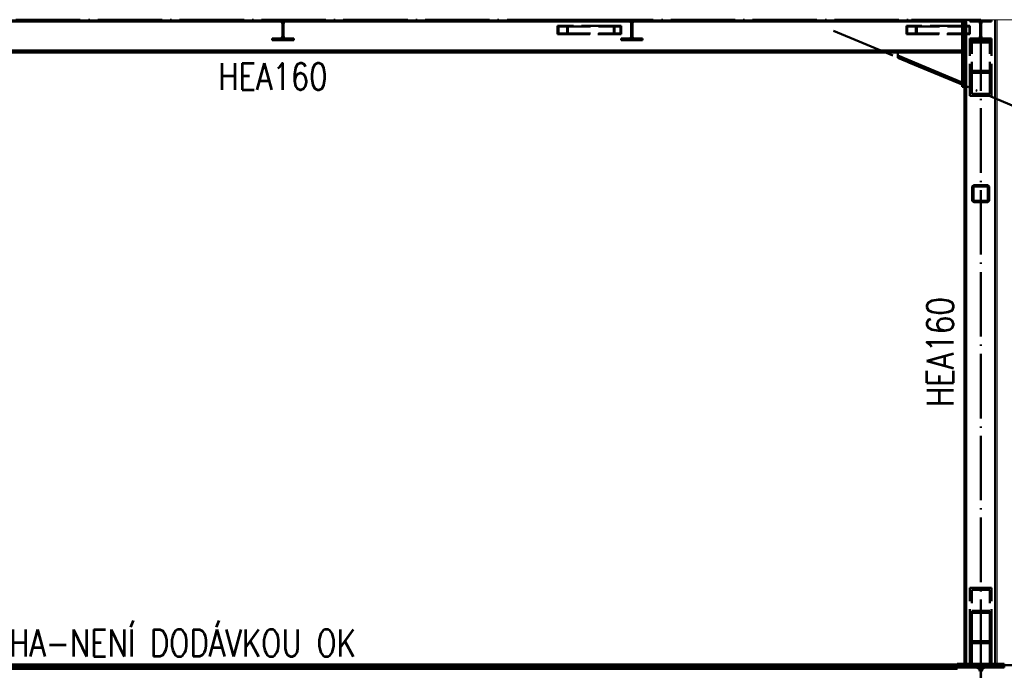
# Paper-space layout 'Layout1' of a CAD drawing. Extents: x -2 to 1033, y -36 to 596.
# Tile 58 of 60: x 653 to 745, y 475 to 535. Entities that reach past the tile are written whole.
import ezdxf

# ---------------------------------------------------------------- set-up
doc = ezdxf.new("R2010")
doc.units = 0
doc.linetypes.add('ACAD_ISO02W100', pattern=[15, 12, -3])
doc.linetypes.add('ACAD_ISO04W100', pattern=[30.5, 24, -3, 0.5, -3])
for name, color, linetype, lineweight in [('SS_LEMOVÁNÍ', 211, 'CONTINUOUS', 50), ('SS_OPLASTENI-PANEL', 9, 'CONTINUOUS', 13), ('SS_PODKLADY', 9, 'CONTINUOUS', 13), ('SS_PODKLADY_KOTY', 251, 'CONTINUOUS', 13), ('SS_POPIS_PROFILU', 13, 'CONTINUOUS', 25), ('SS_PÁSY', 163, 'CONTINUOUS', 50), ('SS_SCHODISTE', 30, 'CONTINUOUS', 50), ('SS_SLOUPY NÁDSTAVBA', 183, 'CONTINUOUS', 50), ('SS_SRAFY', 8, 'CONTINUOUS', 18), ('SS_VAZNICE', 187, 'CONTINUOUS', 50), ('SS_ZTUŽENÍ', 53, 'CONTINUOUS', 50)]:
    doc.layers.add(name, color=color, linetype=linetype, lineweight=lineweight)
doc.styles.add('romans.shx', font='romans.shx', dxfattribs={"height": 5})
pattern_1 = [(45, (585.965193, 458.526215), (-0.04490128, 0.04490128), [])]

psp = doc.layouts.get("Layout1")

# ---------------------------------------------------------------- hatches: boundary and pattern name
at = {"layer": 'SS_SRAFY'}
h = psp.add_hatch(dxfattribs=at)
h.set_pattern_fill('ANSI31', color=5, scale=0.02, style=0)
h.set_pattern_definition(pattern_1)
h.paths.add_polyline_path([(678.9652, 533.2062), (678.9652, 533.3662), (678.2552, 533.3662, -0.4142136), (678.0152, 533.6062), (678.0152, 534.7262, -0.4142136), (678.2552, 534.9662), (678.9652, 534.9662), (678.9652, 535.1262), (676.9652, 535.1262), (676.9652, 534.9662), (677.6752, 534.9662, -0.4142136), (677.9152, 534.7262), (677.9152, 533.6062, -0.4142136), (677.6752, 533.3662), (676.9652, 533.3662), (676.9652, 533.2062)], flags=0)
h = psp.add_hatch(dxfattribs=at)
h.set_pattern_fill('ANSI31', color=5, scale=0.02, style=0)
h.set_pattern_definition(pattern_1)
h.paths.add_polyline_path([(711.4652, 533.2062), (711.4652, 533.3662), (710.7552, 533.3662, -0.4142136), (710.5152, 533.6062), (710.5152, 534.7262, -0.4142136), (710.7552, 534.9662), (711.4652, 534.9662), (711.4652, 535.1262), (709.4652, 535.1262), (709.4652, 534.9662), (710.1752, 534.9662, -0.4142136), (710.4152, 534.7262), (710.4152, 533.6062, -0.4142136), (710.1752, 533.3662), (709.4652, 533.3662), (709.4652, 533.2062)], flags=0)
h = psp.add_hatch(dxfattribs=at)
h.set_pattern_fill('ANSI31', color=5, scale=0.02, style=0)
h.set_pattern_definition(pattern_1)
h.paths.add_polyline_path([(742.6752, 533.3662), (741.9652, 533.3662), (741.9652, 533.2062), (743.9652, 533.2062), (743.9652, 533.3662), (743.2552, 533.3662, -0.4142136), (743.0152, 533.6062), (743.0152, 534.7262, -0.4142136), (743.2552, 534.9662), (743.9652, 534.9662), (743.9652, 535.1262), (741.9652, 535.1262), (741.9652, 534.9662), (742.6752, 534.9662, -0.4142136), (742.9152, 534.7262), (742.9152, 533.6062, -0.4142136)], flags=0)
h = psp.add_hatch(dxfattribs=at)
h.set_pattern_fill('ANSI31', color=5, scale=0.02, style=0)
h.set_pattern_definition(pattern_1)
h.paths.add_polyline_path([(742.4052, 519.7262, 0.4142136), (742.1652, 519.4862), (742.1652, 518.3662, 0.4142136), (742.4052, 518.1262), (743.5252, 518.1262, 0.4142136), (743.7652, 518.3662), (743.7652, 519.4862, 0.4142136), (743.5252, 519.7262)], flags=0)
h.paths.add_polyline_path([(742.4052, 519.6062), (743.5252, 519.6062, -0.4142136), (743.6452, 519.4862), (743.6452, 518.3662, -0.4142136), (743.5252, 518.2462), (742.4052, 518.2462, -0.4142136), (742.2852, 518.3662), (742.2852, 519.4862, -0.4142136)], flags=0)
h = psp.add_hatch(dxfattribs=at)
h.set_pattern_fill('ANSI31', color=5, scale=0.02, style=0)
h.set_pattern_definition(pattern_1)
h.paths.add_polyline_path([(740.7652, 475.1262), (615.1652, 475.1262), (615.1652, 474.6262), (740.7652, 474.6262)], flags=0)
h = psp.add_hatch(dxfattribs=at)
h.set_pattern_fill('ANSI31', color=5, scale=0.02, style=0)
h.set_pattern_definition(pattern_1)
h.paths.add_polyline_path([(745.1652, 470.7262), (745.1652, 471.0462), (743.4202, 471.0462, -0.4142136), (743.0602, 471.4062), (743.0602, 474.4462, -0.4142136), (743.4202, 474.8062), (745.1652, 474.8062), (745.1652, 475.1262), (740.7652, 475.1262), (740.7652, 474.8062), (742.5102, 474.8062, -0.4142136), (742.8702, 474.4462), (742.8702, 471.4062, -0.4142136), (742.5102, 471.0462), (740.7652, 471.0462), (740.7652, 470.7262)], flags=0)

# ---------------------------------------------------------------- linework, layer by layer
at = {"layer": 'SS_LEMOVÁNÍ', "color": 1, "linetype": 'Continuous', "ltscale": 0.25}
for p, q in [((742.1652, 519.4862), (742.1652, 518.3662)), ((742.2852, 518.3662), (742.2852, 519.4862)), ((743.5252, 519.7262), (742.4052, 519.7262)), ((742.4052, 519.6062), (743.5252, 519.6062)), ((743.6452, 518.3662), (743.6452, 519.4862)), ((743.7652, 518.3662), (743.7652, 519.4862)), ((743.5252, 518.2462), (742.4052, 518.2462)), ((742.4052, 518.1262), (743.5252, 518.1262))]:
    psp.add_line(p, q, dxfattribs=at)
at = {"layer": 'SS_LEMOVÁNÍ', "color": 7, "linetype": 'ACAD_ISO04W100', "ltscale": 0.25}
psp.add_line((742.9652, 518.9262), (742.9652, 518.9262), dxfattribs=at)
at = {"layer": 'SS_LEMOVÁNÍ', "color": 1, "linetype": 'Continuous', "ltscale": 0.25}
for centre, start, end in [((742.4052, 519.4862), 90, 180), ((743.5252, 519.4862), 0, 90), ((742.4052, 518.3662), 180, 270), ((743.5252, 518.3662), 270, 0)]:
    psp.add_arc(centre, 0.24, start, end, dxfattribs=at)
at = {"layer": 'SS_LEMOVÁNÍ', "color": 1, "linetype": 'Continuous', "ltscale": 0.25, "extrusion": (-6.12323e-17, 0, -1)}
for centre, start, end in [((-742.4052, 519.4862), 0, 90), ((-743.5252, 519.4862), 90, 180), ((-742.4052, 518.3662), 270, 0), ((-743.5252, 518.3662), 180, 270)]:
    psp.add_arc(centre, 0.12, start, end, dxfattribs=at)
at = {"layer": 'SS_OPLASTENI-PANEL', "ltscale": 0.25}
psp.add_line((746.4852, 535.1262), (609.4452, 535.1262), dxfattribs=at)
at = {"layer": 'SS_OPLASTENI-PANEL', "color": 9, "linetype": 'Continuous', "ltscale": 0.25}
psp.add_line((744.4852, 535.1262), (744.4852, 475.1262), dxfattribs=at)
at = {"layer": 'SS_PODKLADY', "color": 9, "linetype": 'Continuous', "ltscale": 0.25}
for p, q in [((740.7652, 475.1262), (615.1652, 475.1262)), ((615.1652, 474.6262), (740.7652, 474.6262)), ((740.7652, 474.6262), (740.7652, 475.1262))]:
    psp.add_line(p, q, dxfattribs=at)
at = {"layer": 'SS_PÁSY', "color": 1, "linetype": 'Continuous', "ltscale": 0.25}
for p, q in [((745.1652, 475.1262), (740.7652, 475.1262)), ((740.7652, 474.8062), (742.5102, 474.8062)), ((743.4202, 474.8062), (745.1652, 474.8062)), ((745.1652, 475.1262), (745.1652, 474.8062))]:
    psp.add_line(p, q, dxfattribs=at)
at = {"layer": 'SS_PÁSY', "color": 1, "linetype": 'Continuous', "ltscale": 0.25, "extrusion": (-6.69795e-13, -1.61688e-12, -1)}
psp.add_arc((-742.5102, 474.4462, 0), 0.36, 90, 180, dxfattribs=at)
at = {"layer": 'SS_PÁSY', "color": 1, "linetype": 'Continuous', "ltscale": 0.25, "extrusion": (1.61682e-12, -6.69733e-13, -1)}
psp.add_arc((-743.4202, 474.4462), 0.36, 0, 90, dxfattribs=at)
at = {"layer": 'SS_SCHODISTE', "color": 7, "linetype": 'ACAD_ISO04W100', "ltscale": 0.25}
psp.add_line((742.9652, 475.0262), (759.9652, 475.0262), dxfattribs=at)
at = {"layer": 'SS_SLOUPY NÁDSTAVBA', "color": 7, "linetype": 'ACAD_ISO04W100', "ltscale": 0.25}
for p, q in [((742.9652, 535.1262), (612.9652, 535.1262)), ((742.9652, 475.1262), (742.9652, 535.1262)), ((729.245, 534.0862), (747.245, 526.5862))]:
    psp.add_line(p, q, dxfattribs=at)
at = {"layer": 'SS_SLOUPY NÁDSTAVBA', "color": 1, "linetype": 'Continuous', "ltscale": 0.25}
for p, q in [((645.7069, 534.9462), (677.7235, 534.9462)), ((678.2069, 534.9462), (710.2235, 534.9462)), ((710.7069, 534.9462), (741.2448, 534.9462)), ((741.2448, 532.0862), (741.2448, 535.1262)), ((741.445, 535.0262), (741.245, 535.0262)), ((741.245, 535.0262), (741.245, 529.2812)), ((741.445, 528.8862), (741.445, 535.0262)), ((741.4452, 535.1262), (741.4452, 475.1262)), ((741.6252, 475.1262), (741.6252, 535.1262)), ((744.3052, 535.1262), (744.3052, 475.1262)), ((741.2448, 532.2662), (614.6856, 532.2662)), ((614.6856, 532.0862), (741.2448, 532.0862)), ((735.245, 532.0862), (735.245, 531.5862)), ((741.2448, 532.0862), (741.245, 532.0862)), ((741.245, 529.2812), (735.245, 531.7812)), ((735.245, 531.5862), (741.245, 529.0862)), ((741.245, 529.2812), (741.245, 529.0862)), ((741.245, 529.0862), (741.245, 528.8862)), ((741.245, 528.8862), (741.445, 528.8862))]:
    psp.add_line(p, q, dxfattribs=at)
at = {"layer": 'SS_SLOUPY NÁDSTAVBA', "color": 3, "linetype": 'ACAD_ISO02W100', "ltscale": 0.25}
for p, q in [((677.7235, 534.9462), (678.2069, 534.9462)), ((710.2235, 534.9462), (710.7069, 534.9462))]:
    psp.add_line(p, q, dxfattribs=at)
at = {"layer": 'SS_VAZNICE', "color": 1, "linetype": 'Continuous', "ltscale": 0.25}
for p, q in [((676.9652, 535.1262), (676.9652, 534.9662)), ((676.9652, 534.9662), (677.6752, 534.9662)), ((678.2552, 534.9662), (678.9652, 534.9662)), ((678.9652, 534.9662), (678.9652, 535.1262)), ((709.4652, 534.9662), (709.4652, 535.1262)), ((709.4652, 534.9662), (710.1752, 534.9662)), ((710.7552, 534.9662), (711.4652, 534.9662)), ((711.4652, 534.9662), (711.4652, 535.1262)), ((741.9652, 534.9662), (741.9652, 535.1262)), ((741.9652, 534.9662), (742.6752, 534.9662)), ((743.2552, 534.9662), (743.9652, 534.9662)), ((743.9652, 534.9662), (743.9652, 535.1262)), ((677.9152, 534.7262), (677.9152, 533.6062)), ((678.0152, 533.6062), (678.0152, 534.7262)), ((710.4152, 534.7262), (710.4152, 533.6062)), ((710.5152, 533.6062), (710.5152, 534.7262)), ((742.9152, 534.7262), (742.9152, 533.6062)), ((743.0152, 533.6062), (743.0152, 534.7262)), ((677.6752, 533.3662), (676.9652, 533.3662)), ((676.9652, 533.3662), (676.9652, 533.2062)), ((676.9652, 533.2062), (678.9652, 533.2062)), ((678.9652, 533.3662), (678.2552, 533.3662)), ((678.9652, 533.2062), (678.9652, 533.3662)), ((710.1752, 533.3662), (709.4652, 533.3662)), ((709.4652, 533.2062), (709.4652, 533.3662)), ((709.4652, 533.2062), (711.4652, 533.2062)), ((711.4652, 533.3662), (710.7552, 533.3662)), ((711.4652, 533.2062), (711.4652, 533.3662)), ((742.6752, 533.3662), (741.9652, 533.3662)), ((741.9652, 533.2062), (741.9652, 533.3662)), ((741.9652, 533.2062), (743.9652, 533.2062)), ((743.9652, 533.3662), (743.2552, 533.3662)), ((743.9652, 533.2062), (743.9652, 533.3662))]:
    psp.add_line(p, q, dxfattribs=at)
at = {"layer": 'SS_VAZNICE', "color": 7, "linetype": 'ACAD_ISO04W100', "ltscale": 0.25}
for p, q in [((677.9652, 535.1262), (677.9652, 535.1262)), ((677.9652, 535.1262), (677.9652, 535.1262)), ((710.4652, 535.1262), (710.4652, 535.1262)), ((710.4652, 535.1262), (710.4652, 535.1262)), ((742.9652, 535.1262), (742.9652, 535.1262)), ((742.9652, 535.1262), (742.9652, 535.1262))]:
    psp.add_line(p, q, dxfattribs=at)
at = {"layer": 'SS_VAZNICE', "color": 1, "linetype": 'Continuous', "ltscale": 0.25, "extrusion": (3.01374e-12, 7.27596e-12, -1)}
for centre in [(-677.6752, 534.7262, 0), (-710.1752, 534.7262, 0)]:
    psp.add_arc(centre, 0.24, 90, 180, dxfattribs=at)
at = {"layer": 'SS_VAZNICE', "color": 1, "linetype": 'Continuous', "ltscale": 0.25, "extrusion": (-7.27602e-12, 3.0138e-12, -1)}
for centre in [(-678.2552, 534.7262, 0), (-710.7552, 534.7262, 0)]:
    psp.add_arc(centre, 0.24, 0, 90, dxfattribs=at)
at = {"layer": 'SS_VAZNICE', "color": 1, "linetype": 'Continuous', "ltscale": 0.25, "extrusion": (1.00454e-12, 2.42532e-12, -1)}
psp.add_arc((-742.6752, 534.7262, 0), 0.24, 90, 180, dxfattribs=at)
at = {"layer": 'SS_VAZNICE', "color": 1, "linetype": 'Continuous', "ltscale": 0.25, "extrusion": (-2.42538e-12, 1.0046e-12, -1)}
psp.add_arc((-743.2552, 534.7262, 0), 0.24, 0, 90, dxfattribs=at)
at = {"layer": 'SS_VAZNICE', "color": 1, "linetype": 'Continuous', "ltscale": 0.25, "extrusion": (3.01374e-12, -7.27596e-12, -1)}
for centre in [(-677.6752, 533.6062, 0), (-710.1752, 533.6062, 0)]:
    psp.add_arc(centre, 0.24, 180, 270, dxfattribs=at)
at = {"layer": 'SS_VAZNICE', "color": 1, "linetype": 'Continuous', "ltscale": 0.25, "extrusion": (-7.27602e-12, -3.0138e-12, -1)}
for centre in [(-678.2552, 533.6062, 0), (-710.7552, 533.6062, 0)]:
    psp.add_arc(centre, 0.24, 270, 360, dxfattribs=at)
at = {"layer": 'SS_VAZNICE', "color": 1, "linetype": 'Continuous', "ltscale": 0.25, "extrusion": (1.00454e-12, -2.42532e-12, -1)}
psp.add_arc((-742.6752, 533.6062), 0.24, 180, 270, dxfattribs=at)
at = {"layer": 'SS_VAZNICE', "color": 1, "linetype": 'Continuous', "ltscale": 0.25, "extrusion": (-2.42538e-12, -1.0046e-12, -1)}
psp.add_arc((-743.2552, 533.6062, 0), 0.24, 270, 0, dxfattribs=at)
at = {"layer": 'SS_ZTUŽENÍ', "color": 7, "linetype": 'ACAD_ISO04W100', "ltscale": 0.25}
for p, q in [((704.0295, 535.1262), (710.4652, 535.1262)), ((736.5295, 535.1262), (742.9652, 535.1262)), ((742.9652, 529.1856), (742.9652, 535.1262)), ((742.9652, 481.0668), (742.9652, 475.1262))]:
    psp.add_line(p, q, dxfattribs=at)
at = {"layer": 'SS_ZTUŽENÍ', "color": 3, "linetype": 'ACAD_ISO02W100', "ltscale": 0.25}
for p, q in [((708.7925, 534.5662), (703.5539, 534.5662)), ((703.5539, 534.5662), (703.5539, 533.7662)), ((703.6252, 534.5062), (708.8429, 534.5062)), ((703.6252, 534.5062), (703.6252, 533.8262)), ((704.4339, 534.5062), (704.4339, 533.8262)), ((704.5052, 534.5662), (704.5052, 533.7662)), ((709.4652, 534.5662), (708.7925, 534.5662)), ((708.7925, 533.7662), (708.7925, 534.5662)), ((708.8429, 534.5062), (709.4147, 534.5062)), ((708.8429, 533.8262), (708.8429, 534.5062)), ((709.4147, 533.8262), (709.4147, 534.5062)), ((709.4652, 533.7662), (709.4652, 534.5662)), ((741.2448, 534.5662), (736.0539, 534.5662)), ((736.0539, 534.5662), (736.0539, 533.7662)), ((736.1252, 534.5062), (741.3429, 534.5062)), ((736.1252, 534.5062), (736.1252, 533.8262)), ((736.9339, 534.5062), (736.9339, 533.8262)), ((737.0052, 534.5662), (737.0052, 533.7662)), ((741.2925, 534.5662), (741.245, 534.5662)), ((741.445, 534.5662), (741.2925, 534.5662)), ((741.2925, 533.7662), (741.2925, 534.5662)), ((741.3429, 534.5062), (741.445, 534.5062)), ((741.3429, 533.8262), (741.3429, 534.5062)), ((741.9652, 534.5662), (741.4452, 534.5662)), ((741.4452, 534.5062), (741.9147, 534.5062)), ((741.9147, 533.8262), (741.9147, 534.5062)), ((741.9652, 533.7662), (741.9652, 534.5662)), ((703.5539, 533.7662), (708.7925, 533.7662)), ((703.6252, 533.8262), (708.8429, 533.8262)), ((708.7925, 533.7662), (709.4652, 533.7662)), ((708.8429, 533.8262), (709.4147, 533.8262)), ((736.0539, 533.7662), (741.2448, 533.7662)), ((736.1252, 533.8262), (741.3429, 533.8262)), ((741.245, 533.7662), (741.2925, 533.7662)), ((741.2925, 533.7662), (741.445, 533.7662)), ((741.3429, 533.8262), (741.445, 533.8262)), ((741.4452, 533.8262), (741.9147, 533.8262)), ((741.4452, 533.7662), (741.9652, 533.7662)), ((741.9652, 533.0126), (741.9652, 533.2062)), ((743.9652, 533.0126), (741.9652, 533.0126)), ((741.9652, 528.0225), (741.9652, 533.0126)), ((742.1252, 533.1987), (742.1252, 533.2062)), ((743.8052, 533.1987), (742.1252, 533.1987)), ((742.1252, 528.2086), (742.1252, 533.1987)), ((743.8052, 533.1987), (743.8052, 533.2062)), ((743.8052, 528.2086), (743.8052, 533.1987)), ((743.9652, 533.0126), (743.9652, 533.2062)), ((743.9652, 528.0225), (743.9652, 533.0126)), ((741.9652, 530.3488), (743.9652, 530.3488)), ((742.1252, 530.1627), (743.8052, 530.1627)), ((741.9652, 528.0225), (743.9652, 528.0225)), ((742.1252, 528.2086), (743.8052, 528.2086)), ((743.9652, 482.23), (741.9652, 482.23)), ((741.9652, 477.2399), (741.9652, 482.23)), ((743.8052, 482.0439), (742.1252, 482.0439)), ((742.1252, 477.0538), (742.1252, 482.0439)), ((743.8052, 477.0538), (743.8052, 482.0439)), ((743.9652, 477.2399), (743.9652, 482.23)), ((743.9652, 479.9037), (741.9652, 479.9037)), ((743.8052, 480.0898), (742.1252, 480.0898)), ((741.9652, 477.2399), (743.9652, 477.2399)), ((741.9652, 474.9136), (741.9652, 477.2399)), ((742.1252, 477.0538), (743.8052, 477.0538)), ((742.1252, 475.1262), (742.1252, 477.0538)), ((743.8052, 475.1262), (743.8052, 477.0538)), ((743.9652, 475.1262), (743.9652, 477.2399)), ((741.9652, 474.9136), (743.9652, 474.9136)), ((742.1252, 475.0997), (742.1252, 475.1262)), ((742.1252, 475.0997), (743.8052, 475.0997)), ((743.8052, 475.0997), (743.8052, 475.1262)), ((743.9652, 474.9136), (743.9652, 475.1262))]:
    psp.add_line(p, q, dxfattribs=at)
at = {"layer": 'SS_ZTUŽENÍ', "color": 1, "linetype": 'Continuous', "ltscale": 0.25}
for p, q in [((741.245, 534.5662), (741.2448, 534.5662)), ((741.4452, 534.5662), (741.445, 534.5662)), ((741.445, 534.5062), (741.4452, 534.5062)), ((741.2448, 533.7662), (741.245, 533.7662)), ((741.445, 533.8262), (741.4452, 533.8262)), ((741.445, 533.7662), (741.4452, 533.7662))]:
    psp.add_line(p, q, dxfattribs=at)

# ---------------------------------------------------------------- texts
at = {"layer": 'SS_PODKLADY_KOTY', "color": 251, "style": 'romans.shx', "width": 0.8}
psp.add_text('ZDVOJENÁ PODLAHA-NENÍ DODÁVKOU OK', height=2.5, dxfattribs=at).set_placement((629.2217, 475.8288))
at = {"layer": 'SS_POPIS_PROFILU', "color": 13, "style": 'romans.shx', "width": 0.8}
psp.add_text('HEA160', height=2.5, dxfattribs=at).set_placement((671.9264, 528.5862))
psp.add_text('HEA160', height=2.5, rotation=90, dxfattribs=at).set_placement((740.4452, 499.0824))

doc.saveas('drawing.dxf')
